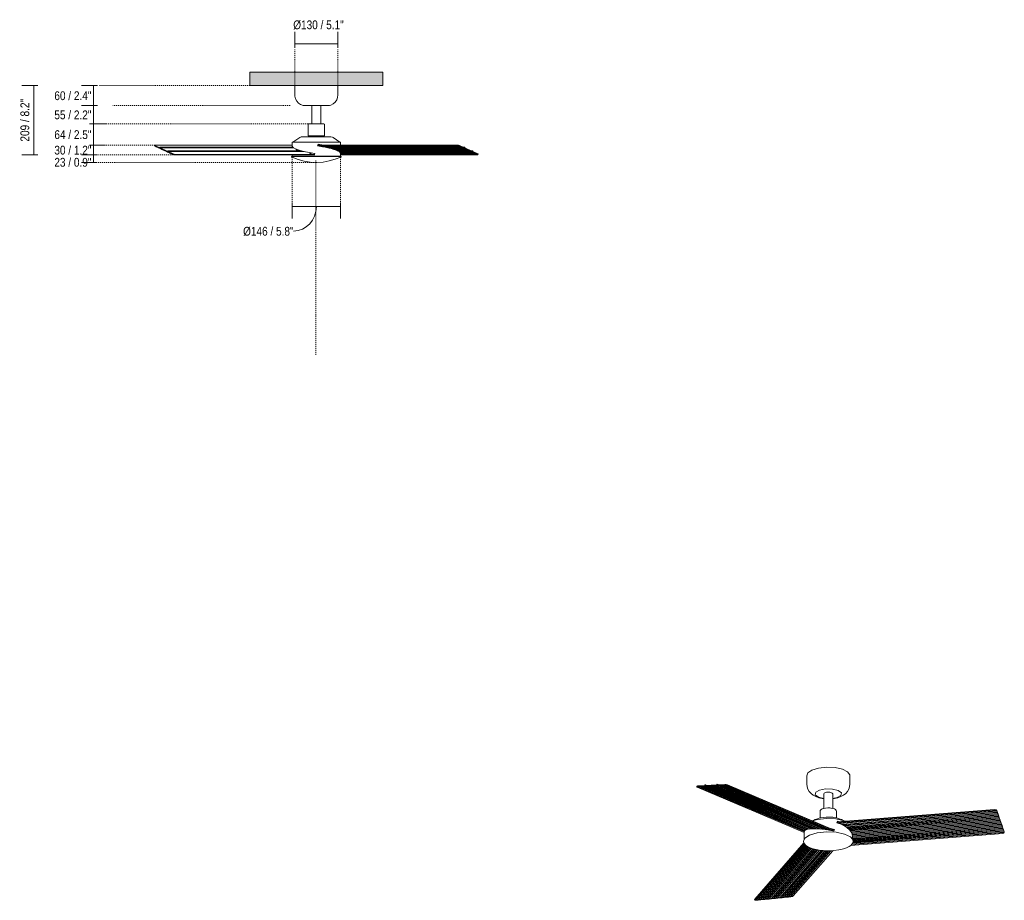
# Model space of a CAD drawing. Header units: millimetres. Extents: x 5701 to 10456, y -454 to 7125.
# Tile 1 of 2: x 5701 to 8668, y -454 to 2198. Entities that reach past the tile are written whole.
import ezdxf

# ---------------------------------------------------------------- set-up
doc = ezdxf.new("R2010")
doc.units = ezdxf.units.MM
doc.linetypes.add('Dash', pattern=[6, 3, -3])
for name, color, linetype, lineweight in [('0_87', 7, 'Continuous', 9), ('Aparatos eléctricos', 7, 'Continuous', 9), ('Cotas', 7, 'Continuous', 9), ('Cotas-12', 7, 'Continuous', 9), ('Techos', 7, 'Continuous', 9)]:
    doc.layers.add(name, color=color, linetype=linetype, lineweight=lineweight)
doc.layers.add('Lighthing Fixture Dim Grey Dash', color=7, linetype='Dash', lineweight=9, true_color=0xd2d2d2)
doc.styles.add('Arial Narrow', font='ARIALN.TTF', dxfattribs={"height": 26.4})
doc.dimstyles.new('FARO_-_2_2mm_Arial_Narrow_mm_Inch_Horiz', dxfattribs={"dimscale": 304.8, "dimtxt": 27.018578, "dimasz": 0, "dimexe": 0.11811, "dimexo": 0.0625, "dimgap": 0.019685, "dimtad": 3, "dimtih": 1, "dimtoh": 1, "dimdec": 0, "dimzin": 0, "dimdsep": 46, "dimtxsty": 'Arial Narrow', "dimblk1": 'NONE', "dimblk2": 'NONE', "dimsah": 1, "dimcen": 0.09, "dimadec": 0, "dimazin": 0, "dimtfac": 1, "dimtdec": 4, "dimtix": 1, "dimtmove": 0, "dimatfit": 3, "dimfxl": 0.03937, "dimfxlon": 1, "dimtvp": 1, "dimtolj": 1, "dimtzin": 0, "dimarcsym": 2})
doc.dimstyles.new('FARO_-_2_2mm_Arial_Narrow_mm_Inch_Horiz_1', dxfattribs={"dimscale": 304.8, "dimtxt": 27.018578, "dimasz": 0, "dimexe": 0.11811, "dimexo": 0.0625, "dimgap": 0.019685, "dimtad": 3, "dimtih": 1, "dimtoh": 1, "dimdec": 0, "dimzin": 0, "dimdsep": 46, "dimtxsty": 'Arial Narrow', "dimblk1": 'NONE', "dimblk2": 'NONE', "dimsah": 1, "dimcen": 0.09, "dimadec": 0, "dimazin": 0, "dimtfac": 1, "dimtdec": 4, "dimtix": 1, "dimtmove": 2, "dimatfit": 3, "dimfxl": 0.03937, "dimfxlon": 1, "dimtvp": 1, "dimtolj": 1, "dimtzin": 0, "dimarcsym": 2})
doc.dimstyles.new('FARO_-_2_2mm_Arial_Narrow_mm_Inch_Left', dxfattribs={"dimscale": 304.8, "dimtxt": 27.018578, "dimasz": 0, "dimexe": 0.11811, "dimexo": 0.0625, "dimgap": 0.019685, "dimtad": 1, "dimdec": 0, "dimzin": 0, "dimdsep": 46, "dimtxsty": 'Arial Narrow', "dimblk1": 'NONE', "dimblk2": 'NONE', "dimsah": 1, "dimcen": 0.09, "dimadec": 0, "dimazin": 0, "dimtfac": 1, "dimtdec": 4, "dimtix": 1, "dimtmove": 2, "dimatfit": 3, "dimfxl": 0.03937, "dimfxlon": 1, "dimtvp": 1, "dimtolj": 1, "dimtzin": 0, "dimarcsym": 2})
doc.dimstyles.new('FARO_-_2_2mm_Arial_Narrow_mm_Inch_Left_1', dxfattribs={"dimscale": 304.8, "dimtxt": 27.018578, "dimasz": 0, "dimexe": 0.11811, "dimexo": 0.0625, "dimgap": 0.019685, "dimtad": 1, "dimdec": 0, "dimzin": 0, "dimdsep": 46, "dimtxsty": 'Arial Narrow', "dimblk1": 'NONE', "dimblk2": 'NONE', "dimsah": 1, "dimcen": 0.09, "dimadec": 0, "dimazin": 0, "dimtfac": 1, "dimtdec": 4, "dimtix": 1, "dimtmove": 0, "dimatfit": 3, "dimfxl": 0.03937, "dimfxlon": 1, "dimtvp": 1, "dimtolj": 1, "dimtzin": 0, "dimarcsym": 2})
doc.dimstyles.new('FARO_-_2_2mm_Arial_Narrow_mm_Inch_Right', dxfattribs={"dimscale": 304.8, "dimtxt": 27.018578, "dimasz": 0, "dimexe": 0.11811, "dimexo": 0.0625, "dimgap": 0.019685, "dimtad": 1, "dimdec": 0, "dimzin": 0, "dimdsep": 46, "dimtxsty": 'Arial Narrow', "dimblk1": 'NONE', "dimblk2": 'NONE', "dimsah": 1, "dimcen": 0.09, "dimadec": 0, "dimazin": 0, "dimtfac": 1, "dimtdec": 4, "dimtix": 1, "dimtmove": 1, "dimatfit": 3, "dimfxl": 0.03937, "dimfxlon": 1, "dimtvp": 1, "dimtolj": 1, "dimtzin": 0, "dimarcsym": 2})

# ---------------------------------------------------------------- blocks, each defined once
blk = doc.blocks.new('34285 - 34285 CRUISER S Black fan with DC motor-574183-Alzado_PDF')
at = {"layer": '0_87'}
for p, q in [((6107.7, 1820.2), (6107.5, 1818.5)), ((6107.8, 1818.7), (6108, 1818.2)), ((6108.5, 1819.5), (6108.3, 1817.9)), ((6108.3, 1817.9), (6108.8, 1817.3)), ((6123.3, 1812.7), (6108.5, 1819.5)), ((6111.4, 1816.6), (6108.8, 1817.3)), ((6521.9, 1820.9), (6110.7, 1820.9)), ((6111.4, 1816.6), (6112.2, 1815.7)), ((6112.2, 1815.7), (6114.8, 1815)), ((6114.8, 1815), (6115.6, 1814.2)), ((6115.6, 1814.2), (6118.3, 1813.4)), ((6118.3, 1813.4), (6119.1, 1812.6)), ((6119.1, 1812.6), (6121.7, 1811.8)), ((6121.7, 1811.8), (6122.5, 1811)), ((6122.5, 1811), (6125.2, 1810.2)), ((6123.5, 1814.1), (6123.3, 1812.7)), ((6523.3, 1814.9), (6124, 1814.9)), ((6124.3, 1812.2), (6124.5, 1813.7)), ((6147.7, 1801.4), (6124.3, 1812.2)), ((6526.6, 1812.2), (6124.3, 1812.2)), ((6524.6, 1813.7), (6124.5, 1813.7)), ((6125.2, 1810.2), (6125.9, 1809.4)), ((6125.9, 1809.4), (6128.6, 1808.7)), ((7025.9, 1818.2), (6598.3, 1818.2)), ((6598.7, 1818.9), (7018.1, 1818.9)), ((6599.5, 1820.9), (7018.3, 1820.9)), ((7026.7, 1817.3), (6603.3, 1817.3)), ((6608.5, 1816.6), (6610.9, 1816.6)), ((6610.1, 1816.3), (6610.9, 1816.6)), ((6611.7, 1816.6), (7029.4, 1816.6)), ((7030.2, 1815.7), (6614.2, 1815.7)), ((6614.2, 1815.7), (6614.9, 1815.6)), ((7032.8, 1815), (6618, 1815)), ((7033.6, 1814.2), (6622.5, 1814.2)), ((6626.1, 1813.4), (7036.3, 1813.4)), ((6630, 1812.6), (7037, 1812.6)), ((6633.3, 1811.8), (7039.7, 1811.8)), ((7040.5, 1811), (6636.7, 1811)), ((6639.6, 1810.2), (7043.1, 1810.2)), ((6642.5, 1809.4), (7043.9, 1809.4)), ((7018.1, 1818.9), (7018.3, 1820.9)), ((7026.4, 1819.5), (7026.2, 1817.9)), ((7026.2, 1817.9), (7026.7, 1817.3)), ((7041.3, 1812.7), (7026.4, 1819.5)), ((7029.4, 1816.6), (7026.7, 1817.3)), ((7029.4, 1816.6), (7030.2, 1815.7)), ((7030.2, 1815.7), (7032.8, 1815)), ((7032.8, 1815), (7033.6, 1814.2)), ((7033.6, 1814.2), (7036.3, 1813.4)), ((7036.3, 1813.4), (7037, 1812.6)), ((7041.9, 1814.9), (7036.4, 1814.9)), ((7037, 1812.6), (7039.7, 1811.8)), ((7038.1, 1814.1), (7041.5, 1814.1)), ((7039.7, 1811.8), (7040.5, 1811)), ((7040.5, 1811), (7043.1, 1810.2)), ((7041.5, 1814.1), (7041.3, 1812.7)), ((7042.3, 1812.2), (7042.4, 1813.7)), ((7065.6, 1801.4), (7042.3, 1812.2)), ((7043.1, 1810.2), (7043.9, 1809.4)), ((7043.9, 1809.4), (7046.6, 1808.7)), ((6128.6, 1808.7), (6129.4, 1807.8)), ((6129.4, 1807.8), (6132, 1807.1)), ((6132, 1807.1), (6132.8, 1806.2)), ((6132.8, 1806.2), (6135.5, 1805.5)), ((6135.5, 1805.5), (6136.2, 1804.6)), ((6136.2, 1804.6), (6138.9, 1803.9)), ((6138.9, 1803.9), (6139.7, 1803.1)), ((6139.7, 1803.1), (6142.3, 1802.3)), ((6142.3, 1802.3), (6143.1, 1801.5)), ((6143.1, 1801.5), (6145.8, 1800.7)), ((6145.8, 1800.7), (6146.5, 1799.9)), ((6146.5, 1799.9), (6149.2, 1799.1)), ((6147.8, 1802.9), (6147.7, 1801.4)), ((6548.2, 1803.6), (6148.3, 1803.6)), ((6148.7, 1801), (6148.8, 1802.4)), ((6163.5, 1794.1), (6148.7, 1801)), ((6558.7, 1801), (6148.7, 1801)), ((6148.8, 1802.4), (6552.7, 1802.4)), ((6149.2, 1799.1), (6150, 1798.3)), ((6150, 1798.3), (6152.6, 1797.6)), ((6152.6, 1797.6), (6153.4, 1796.7)), ((6153.4, 1796.7), (6156.1, 1796)), ((6156.1, 1796), (6156.9, 1795.1)), ((6156.9, 1795.1), (6159.5, 1794.4)), ((6159.5, 1794.4), (6160.3, 1793.5)), ((6160.3, 1793.5), (6163, 1792.8)), ((6163, 1792.8), (6163.3, 1792.4)), ((6163.3, 1792.4), (6163.5, 1794.1)), ((6171.5, 1791.2), (6171.6, 1792.8)), ((6589.4, 1791.2), (6171.5, 1791.2)), ((6590, 1792.8), (6171.6, 1792.8)), ((6645.1, 1808.7), (7046.6, 1808.7)), ((6647.8, 1807.8), (7047.3, 1807.8)), ((6650, 1807.1), (7050, 1807.1)), ((6652.6, 1806.2), (7050.8, 1806.2)), ((6654.2, 1805.6), (6654.6, 1805.5)), ((6654.6, 1805.5), (7053.4, 1805.5)), ((6654.6, 1805.5), (6654.9, 1805.3)), ((6656.4, 1804.6), (7054.2, 1804.6)), ((6658.2, 1803.9), (7056.9, 1803.9)), ((6659.9, 1803.1), (7057.6, 1803.1)), ((6661.4, 1802.3), (7060.3, 1802.3)), ((6662.8, 1801.5), (7061.1, 1801.5)), ((6663.9, 1800.7), (7063.7, 1800.7)), ((6665.2, 1799.9), (7064.5, 1799.9)), ((6666, 1799.1), (7067.2, 1799.1)), ((6666.9, 1798.3), (7068, 1798.3)), ((6667.4, 1797.6), (7070.6, 1797.6)), ((6667.9, 1796.7), (7071.4, 1796.7)), ((6668.2, 1796), (7074, 1796)), ((6668.2, 1795.1), (7074.8, 1795.1)), ((6668.2, 1794.4), (7077.5, 1794.4)), ((6668.3, 1793.5), (7078.3, 1793.5)), ((6668.3, 1792.8), (7080.9, 1792.8)), ((7081.6, 1792), (6668.3, 1792)), ((6668.3, 1791.2), (7079, 1791.2)), ((7046.6, 1808.7), (7047.3, 1807.8)), ((7047.3, 1807.8), (7050, 1807.1)), ((7050, 1807.1), (7050.8, 1806.2)), ((7050.8, 1806.2), (7053.4, 1805.5)), ((7053.4, 1805.5), (7054.2, 1804.6)), ((7054.2, 1804.6), (7056.9, 1803.9)), ((7056.9, 1803.9), (7057.6, 1803.1)), ((7057.6, 1803.1), (7060.3, 1802.3)), ((7060.3, 1802.3), (7061.1, 1801.5)), ((7066.3, 1803.6), (7060.8, 1803.6)), ((7061.1, 1801.5), (7063.7, 1800.7)), ((7062.5, 1802.9), (7065.8, 1802.9)), ((7063.7, 1800.7), (7064.5, 1799.9)), ((7064.5, 1799.9), (7067.2, 1799.1)), ((7065.8, 1802.9), (7065.6, 1801.4)), ((7066.6, 1801), (7066.8, 1802.4)), ((7081.5, 1794.1), (7066.6, 1801)), ((7067.2, 1799.1), (7068, 1798.3)), ((7068, 1798.3), (7070.6, 1797.6)), ((7070.6, 1797.6), (7071.4, 1796.7)), ((7071.4, 1796.7), (7074, 1796)), ((7074, 1796), (7074.8, 1795.1)), ((7074.8, 1795.1), (7077.5, 1794.4)), ((7077.5, 1794.4), (7078.3, 1793.5)), ((7078.3, 1793.5), (7080.9, 1792.8)), ((7080.9, 1792.8), (7081.3, 1792.4)), ((7081.3, 1792.4), (7081.5, 1794.1)), ((7082, 1791.7), (7082.2, 1793.4))]:
    blk.add_line(p, q, dxfattribs=at)
at = {"layer": '0_87', "flags": 128}
for points in [[(6108, 1818.2), (6108.1, 1818), (6108.3, 1817.9)], [(6610.9, 1816.6), (6611.1, 1816.6), (6611.3, 1816.6)], [(6611.3, 1816.6), (6611.5, 1816.6), (6611.7, 1816.6)], [(6611.7, 1816.6), (6613.1, 1816.3), (6614.2, 1815.7)], [(7018.1, 1818.9), (7022.3, 1818.7), (7025.9, 1818.2)], [(7025.9, 1818.2), (7026.1, 1818), (7026.2, 1817.9)], [(6163.3, 1792.4), (6163.5, 1792.2), (6163.8, 1792)], [(6163.8, 1792), (6167.4, 1791.4), (6171.5, 1791.2)], [(7081.6, 1792), (7081.7, 1791.4), (7079, 1791.2)], [(7081.3, 1792.4), (7081.5, 1792.2), (7081.6, 1792)]]:
    blk.add_lwpolyline(points, dxfattribs=at)
at = {"layer": '0_87'}
for centre, major_axis, ratio, start_param, end_param in [((6113.7, 1819.5), (-5.96, 0.69), 0.194813, 5.247303, 6.818099), ((6124, 1813.9), (0, 1), 0.5, 4.485496, 7.627089), ((7021.2, 1819.5), (-5.96, 0.69), 0.194813, 3.676507, 5.247303), ((7041.9, 1813.9), (0, 1), 0.5, 4.485496, 7.627089), ((6148.3, 1802.6), (0, 1), 0.5, 4.485496, 7.627089), ((6168.7, 1794.1), (-5.96, 0.69), 0.194813, 0.534914, 2.10571), ((6536.9, 1806.8), (-2.58, 0.3), 0.194813, 5.247303, 8.388896), ((6536.9, 1806.8), (-2.58, 0.3), 0.194813, 4.780507, 5.247303), ((6536.9, 1806.8), (-2.58, 0.3), 0.194813, 2.10571, 2.880114), ((6577.2, 1796.1), (-2.58, 0.3), 0.194813, 5.247303, 8.388896), ((6577.2, 1796.1), (-2.58, 0.3), 0.194813, 2.10571, 5.247303), ((7066.3, 1802.6), (0, 1), 0.5, 4.485496, 7.627089), ((7076.3, 1794.1), (-5.96, 0.69), 0.194813, 3.141593, 3.676507)]:
    blk.add_ellipse(centre, major_axis=major_axis, ratio=ratio, start_param=start_param, end_param=end_param, dxfattribs=at)
at = {"layer": 'Aparatos eléctricos'}
for p, q in [((6530.1, 2000), (6530.1, 1972.2)), ((6660.1, 1972.2), (6660.1, 2000)), ((6555.1, 1940), (6595.1, 1940)), ((6581.8, 1940), (6581.8, 1884.6)), ((6595.1, 1940), (6635.1, 1940)), ((6608.3, 1884.6), (6608.3, 1940)), ((6570.1, 1882.6), (6570.1, 1848.7)), ((6572.5, 1884.6), (6595.1, 1884.6)), ((6595.1, 1884.6), (6617.7, 1884.6)), ((6620.1, 1848.7), (6620.1, 1882.6)), ((6544.9, 1843.5), (6524.3, 1829.8)), ((6551.3, 1845.5), (6595.1, 1845.5)), ((6570.1, 1848.7), (6595.1, 1848.7)), ((6577, 1848.7), (6577, 1845.5)), ((6595.1, 1848.7), (6620.1, 1848.7)), ((6595.1, 1845.5), (6638.2, 1845.5)), ((6613.2, 1845.5), (6613.2, 1848.7)), ((6638.4, 1845.5), (6638.9, 1845.5)), ((6665.8, 1829.8), (6645.3, 1843.5)), ((6521.8, 1829.8), (6521.8, 1817.9)), ((6521.8, 1829.8), (6595.1, 1829.8)), ((6595.1, 1829.8), (6668.3, 1829.8)), ((6614.3, 1820.9), (6600.3, 1823)), ((6600.5, 1823.4), (6617.1, 1820.9)), ((6668.3, 1820.9), (6668.3, 1829.8)), ((6520.5, 1786), (6522.9, 1786)), ((6521.8, 1791.2), (6521.8, 1788.4)), ((6523, 1786), (6595.1, 1786)), ((6525.8, 1786.9), (6524.5, 1786.9)), ((6530, 1786.9), (6526.3, 1786.9)), ((6535.1, 1786.9), (6530.7, 1786.9)), ((6542, 1786.9), (6536.5, 1786.9)), ((6571, 1786.9), (6562.8, 1786.9)), ((6576.9, 1786.9), (6573, 1786.9)), ((6576.9, 1786.9), (6576.9, 1786)), ((6588.7, 1789.9), (6579.6, 1791.3)), ((6582.6, 1791.3), (6588.9, 1790.4)), ((6595.1, 1786), (6669.7, 1786)), ((6613.2, 1786), (6613.2, 1786.9)), ((6634, 1786.9), (6626.6, 1786.9)), ((6657.8, 1786.9), (6652.9, 1786.9)), ((6662.3, 1786.9), (6659.1, 1786.9)), ((6665.5, 1786.9), (6663.2, 1786.9)), ((6666.8, 1786.9), (6666, 1786.9)), ((6668.3, 1788.4), (6668.3, 1795.3))]:
    blk.add_line(p, q, dxfattribs=at)
at = {"layer": 'Aparatos eléctricos', "flags": 128}
for points in [[(6555.1, 1940), (6547.7, 1942.9), (6541.2, 1947.4), (6536, 1953.3), (6532.3, 1960.3), (6530.4, 1967.9), (6530.1, 1972.2)], [(6660.1, 1972.2), (6659.1, 1964.3), (6656.4, 1956.9), (6651.9, 1950.4), (6646.1, 1945.1), (6639.1, 1941.3), (6635.1, 1940)], [(6570.1, 1882.6), (6571, 1884.3), (6572.2, 1884.6)], [(6595.1, 1884.6), (6588.6, 1884.6), (6582.6, 1884.6), (6577.7, 1884.6), (6574.2, 1884.6), (6572.4, 1884.6), (6572.2, 1884.6)], [(6572.2, 1884.6), (6573.1, 1884.6), (6575.8, 1884.6), (6580.2, 1884.6), (6581.8, 1884.6)], [(6618, 1884.6), (6617.1, 1884.6), (6614.3, 1884.6), (6610, 1884.6), (6604.5, 1884.6), (6598.2, 1884.6), (6595.1, 1884.6)], [(6608.3, 1884.6), (6612.5, 1884.6), (6616, 1884.6), (6617.8, 1884.6), (6618, 1884.6)], [(6618, 1884.6), (6619.7, 1883.8), (6620.1, 1882.6)], [(6544.9, 1843.5), (6549.3, 1845.3), (6551.3, 1845.5)], [(6638.9, 1845.5), (6643.5, 1844.5), (6645.3, 1843.5)], [(6521.9, 1818.2), (6521.9, 1817.3), (6524.8, 1813.4), (6532, 1809.3), (6542.9, 1805.2), (6557, 1801.3), (6573.3, 1798), (6590.9, 1795.3)], [(6598.3, 1818), (6599.4, 1820.7), (6600.5, 1823.4)], [(6668.3, 1794.8), (6668.2, 1796.1), (6665.1, 1800), (6657.7, 1804.1), (6646.6, 1808.2), (6632.4, 1812.1), (6616, 1815.4), (6598.3, 1818)], [(6521.1, 1784.7), (6520.5, 1785.6), (6520.5, 1786)], [(6595.1, 1768.5), (6576.5, 1769.6), (6558.1, 1772.6), (6540.1, 1777.4), (6522.7, 1784), (6521.1, 1784.7)], [(6523.3, 1786.9), (6522.1, 1787.6), (6521.8, 1788.4)], [(6524.1, 1786.9), (6523.8, 1786.9), (6523.3, 1786.9)], [(6523.3, 1786.9), (6524.3, 1786.9), (6527.1, 1786.9), (6531.7, 1786.9), (6538, 1786.9), (6545.7, 1786.9), (6554.8, 1786.9), (6564.9, 1786.9), (6575.9, 1786.9), (6587.3, 1786.9), (6595.1, 1786.9)], [(6561, 1786.9), (6551.7, 1786.9), (6543.7, 1786.9)], [(6590.9, 1795.3), (6589.8, 1792.6), (6588.7, 1789.9)], [(6595.1, 1786.9), (6606.7, 1786.9), (6618, 1786.9), (6628.7, 1786.9), (6638.5, 1786.9), (6647.2, 1786.9), (6654.4, 1786.9), (6660.2, 1786.9), (6664.2, 1786.9), (6666.4, 1786.9), (6666.8, 1786.9)], [(6669.1, 1784.7), (6651.7, 1777.9), (6633.8, 1772.9), (6615.4, 1769.8), (6596.8, 1768.5), (6595.1, 1768.5)], [(6624.3, 1786.9), (6614.3, 1786.9), (6613.2, 1786.9)], [(6651.9, 1786.9), (6644.4, 1786.9), (6636.2, 1786.9)], [(6668.3, 1788.4), (6667.6, 1787.2), (6666.8, 1786.9)], [(6669.7, 1786), (6669.4, 1785), (6669.1, 1784.7)]]:
    blk.add_lwpolyline(points, dxfattribs=at)
blk = doc.blocks.new('34285 - 34285 CRUISER S Black fan with DC motor-574183-00 Isometrico PDF')
at = {"layer": '0_87'}
for p, q in [((4865, -109.8), (4864.7, -111.6)), ((4866.2, -110.6), (5187.9, -246.8)), ((5187.9, -249.1), (4866.2, -113)), ((4866.9, -109.1), (4866.6, -110.8)), ((4866.6, -110.8), (4867.4, -111)), ((4889.1, -108), (4866.9, -109.1)), ((4871.3, -110.4), (4867.4, -111)), ((4867.4, -111), (5188.1, -246.8)), ((5189, -244.8), (4871.3, -110.4)), ((4871.3, -110.4), (4872.5, -110.8)), ((4872.5, -110.8), (4876.5, -110.1)), ((4872.5, -110.8), (5189.1, -244.8)), ((4876.5, -110.1), (4877.6, -110.5)), ((4876.5, -110.1), (5190.9, -243.2)), ((4877.6, -110.5), (4881.6, -109.8)), ((4877.6, -110.5), (5191, -243.1)), ((4881.6, -109.8), (4882.7, -110.2)), ((5193.5, -241.9), (4881.6, -109.8)), ((4882.7, -110.2), (4886.7, -109.6)), ((5193.6, -241.8), (4882.7, -110.2)), ((4886.7, -109.6), (4887.9, -110)), ((5196.7, -240.8), (4886.7, -109.6)), ((4887.9, -110), (4891.8, -109.3)), ((4887.9, -110), (5196.8, -240.8)), ((4889.3, -106.6), (4889.1, -108)), ((4895.4, -107.7), (4890.5, -105.6)), ((4925.4, -106.2), (4890.6, -107.9)), ((4890.6, -107.9), (4890.8, -106.5)), ((4893.8, -107.8), (4890.8, -106.5)), ((4891.8, -109.3), (4893, -109.7)), ((5200.4, -239.9), (4891.8, -109.3)), ((4893, -109.7), (4897, -109.1)), ((5200.4, -239.9), (4893, -109.7)), ((4897, -109.1), (4898.1, -109.4)), ((5204.5, -239.3), (4897, -109.1)), ((4898.1, -109.4), (4902.1, -108.8)), ((5204.7, -239.2), (4898.1, -109.4)), ((4902.1, -108.8), (4903.2, -109.2)), ((5209.2, -238.8), (4902.1, -108.8)), ((4903.2, -109.2), (4907.2, -108.5)), ((5209.4, -238.8), (4903.2, -109.2)), ((4907.2, -108.5), (4908.4, -108.9)), ((5213.9, -238.3), (4907.2, -108.5)), ((4908.4, -108.9), (4912.3, -108.3)), ((5214.5, -238.5), (4908.4, -108.9)), ((4912.3, -108.3), (4913.5, -108.7)), ((5219.8, -238.4), (4912.3, -108.3)), ((4913.5, -108.7), (4917.5, -108)), ((5220, -238.4), (4913.5, -108.7)), ((4917.5, -108), (4918.6, -108.4)), ((5225.7, -238.5), (4917.5, -108)), ((4918.6, -108.4), (4922.6, -107.8)), ((5225.9, -238.5), (4918.6, -108.4)), ((4922.6, -107.8), (4923.7, -108.1)), ((5232.1, -238.8), (4922.6, -107.8)), ((4923.7, -108.1), (4927.7, -107.5)), ((5232.4, -238.8), (4923.7, -108.1)), ((4925.7, -104.7), (4925.4, -106.2)), ((4931.7, -105.8), (4926.8, -103.8)), ((4926.9, -106.1), (4927.1, -104.6)), ((4949.1, -105), (4926.9, -106.1)), ((4927.1, -104.6), (4930.2, -105.9)), ((4927.7, -107.5), (4928.9, -107.9)), ((5239, -239.3), (4927.7, -107.5)), ((4928.9, -107.9), (4932.8, -107.2)), ((5239.3, -239.3), (4928.9, -107.9)), ((4932.8, -107.2), (4934, -107.6)), ((5246.5, -240), (4932.8, -107.2)), ((4934, -107.6), (4938, -107)), ((5246.7, -240), (4934, -107.6)), ((4938, -107), (4939.1, -107.4)), ((5254.7, -241), (4938, -107)), ((4939.1, -107.4), (4943.1, -106.7)), ((5255, -241.1), (4939.1, -107.4)), ((4943.1, -106.7), (4944.3, -107.1)), ((5263, -242.1), (4943.1, -106.7)), ((4944.3, -107.1), (4948.2, -106.5)), ((5264.1, -242.5), (4944.3, -107.1)), ((4948.2, -106.5), (4948.8, -106.6)), ((4948.8, -106.6), (4949.1, -105)), ((5273.8, -244.3), (4948.8, -106.7)), ((4949.4, -106.9), (5274.3, -244.4)), ((4957.2, -107.9), (4957.4, -106.4)), ((5278.5, -243.9), (4957.2, -107.9)), ((5279, -242.6), (4957.4, -106.4)), ((5287.4, -219.3), (5761.6, -182.1)), ((5288.2, -217.7), (5761.7, -180.4)), ((5768.5, -184.3), (5292.2, -221.7)), ((5768.8, -185.6), (5295.7, -222.8)), ((5301.4, -225.1), (5769.9, -188.3)), ((5770.2, -189.6), (5304, -226.3)), ((5771.3, -192.3), (5308.7, -228.7)), ((5771.6, -193.6), (5310.8, -229.9)), ((5314.7, -232.3), (5772.7, -196.3)), ((5316.5, -233.5), (5773, -197.6)), ((5319.6, -236), (5774.1, -200.3)), ((5774.4, -201.7), (5321.2, -237.3)), ((5323.8, -239.8), (5775.5, -204.3)), ((5325, -241.1), (5775.8, -205.7)), ((5761.6, -182.1), (5761.7, -180.4)), ((5768.7, -183.4), (5768.6, -184.8)), ((5768.6, -184.8), (5768.8, -185.6)), ((5774.8, -200.7), (5768.7, -183.4)), ((5769.9, -188.3), (5768.8, -185.6)), ((5769.9, -188.3), (5770.2, -189.6)), ((5770.2, -189.6), (5771.3, -192.3)), ((5771.3, -192.3), (5771.6, -193.6)), ((5771.6, -193.6), (5772.7, -196.3)), ((5772.7, -196.3), (5773, -197.6)), ((5773, -197.6), (5774.1, -200.3)), ((5774.1, -200.3), (5774.4, -201.7)), ((5775, -199.1), (5774.2, -199.1)), ((5774.4, -199.5), (5774.8, -199.5)), ((5774.4, -201.7), (5775.5, -204.3)), ((5774.8, -199.5), (5774.8, -200.7)), ((5775.2, -201.9), (5775.2, -200.6)), ((5784.7, -229.2), (5775.2, -201.9)), ((5775.5, -204.3), (5775.8, -205.7)), ((5775.8, -205.7), (5776.9, -208.3)), ((5327.2, -243.7), (5776.9, -208.3)), ((5328.1, -245), (5777.2, -209.7)), ((5330, -247.6), (5778.3, -212.3)), ((5330.6, -248.9), (5778.6, -213.7)), ((5331.9, -251.6), (5779.7, -216.3)), ((5332.5, -252.9), (5780, -217.7)), ((5333.3, -255.6), (5781.1, -220.4)), ((5333.7, -256.9), (5781.4, -221.7)), ((5334.2, -259.6), (5782.5, -224.4)), ((5334.2, -261), (5782.8, -225.7)), ((5334.3, -263.7), (5783.9, -228.4)), ((5334.3, -265.1), (5784.2, -229.7)), ((5334.3, -267.9), (5785.3, -232.4)), ((5334.3, -269.2), (5785.6, -233.7)), ((5334.9, -271.9), (5786.7, -236.4)), ((5776.9, -208.3), (5777.2, -209.7)), ((5777.2, -209.7), (5778.3, -212.3)), ((5778.3, -212.3), (5778.6, -213.7)), ((5778.6, -213.7), (5779.7, -216.3)), ((5779.7, -216.3), (5780, -217.7)), ((5780, -217.7), (5781.1, -220.4)), ((5781.1, -220.4), (5781.4, -221.7)), ((5781.4, -221.7), (5782.5, -224.4)), ((5782.5, -224.4), (5782.8, -225.7)), ((5782.8, -225.7), (5783.9, -228.4)), ((5783.9, -228.4), (5784.2, -229.7)), ((5784.9, -227.5), (5784.1, -227.6)), ((5784.2, -229.7), (5785.3, -232.4)), ((5784.3, -228), (5784.8, -227.9)), ((5784.8, -227.9), (5784.7, -229.2)), ((5785.1, -230.3), (5785.2, -229.1)), ((5791.2, -247.6), (5785.1, -230.3)), ((5785.3, -232.4), (5785.6, -233.7)), ((5785.6, -233.7), (5786.7, -236.4)), ((5786.7, -236.4), (5787, -237.8)), ((5213.5, -238.5), (5213.9, -238.3)), ((5213.9, -238.3), (5214.4, -238.5)), ((5262.4, -242.2), (5263, -242.1)), ((5263, -242.1), (5263.8, -242.4)), ((5327.9, -288.8), (5786.4, -252.8)), ((5791.2, -249.8), (5331.2, -286)), ((5332.4, -284.5), (5790.9, -248.4)), ((5334.3, -281.6), (5789.8, -245.8)), ((5334.9, -280.2), (5789.5, -244.4)), ((5335.4, -273.3), (5787, -237.8)), ((5335.6, -277.4), (5788.4, -241.8)), ((5335.7, -276), (5788.1, -240.4)), ((5787, -237.8), (5788.1, -240.4)), ((5788.1, -240.4), (5788.4, -241.8)), ((5788.4, -241.8), (5789.5, -244.4)), ((5789.5, -244.4), (5789.8, -245.8)), ((5789.8, -245.8), (5790.9, -248.4)), ((5790.9, -248.4), (5791.1, -249.1)), ((5791.1, -249.1), (5791.2, -247.6)), ((5791.2, -249), (5791.2, -247.6)), ((5791.2, -250), (5791.3, -248.4)), ((5187.5, -280.6), (5039.4, -450.3)), ((5188, -281.7), (5039.8, -451.7)), ((5042.7, -453.8), (5190.1, -284.9)), ((5190.6, -285.4), (5044.2, -453.2)), ((5193.3, -288), (5049.2, -453.2)), ((5193.9, -288.5), (5050.7, -452.6)), ((5197, -290.6), (5055.8, -452.5)), ((5197.6, -291), (5057.2, -451.9)), ((5200.8, -293), (5062.3, -451.8)), ((5201.5, -293.4), (5063.8, -451.2)), ((5205, -295), (5068.8, -451.2)), ((5205.7, -295.4), (5070.3, -450.6)), ((5209.5, -296.8), (5075.3, -450.5)), ((5210.2, -297), (5076.8, -449.9)), ((5214, -298.4), (5081.9, -449.9)), ((5214.8, -298.6), (5083.3, -449.3)), ((5218.8, -299.7), (5088.4, -449.2)), ((5219.6, -299.9), (5089.9, -448.6)), ((5223.7, -300.9), (5094.9, -448.6)), ((5224.5, -301.1), (5096.4, -448)), ((5228.8, -302), (5101.4, -447.9)), ((5229.6, -302.1), (5102.9, -447.3)), ((5234, -302.8), (5108, -447.3)), ((5234.8, -302.9), (5109.4, -446.7)), ((5239.3, -303.5), (5114.5, -446.6)), ((5240.2, -303.6), (5116, -446)), ((5121, -445.9), (5244.8, -304.1)), ((5245.7, -304.1), (5122.5, -445.3)), ((5250.4, -304.4), (5127.5, -445.3)), ((5251.3, -304.5), (5129, -444.7)), ((5134.1, -444.6), (5256.1, -304.7)), ((5135.5, -444), (5257.1, -304.7)), ((5140.6, -444), (5262.1, -304.7)), ((5263, -304.7), (5142.1, -443.4)), ((5147.1, -443.3), (5268.1, -304.6)), ((5148.6, -442.7), (5269.1, -304.6)), ((5274.4, -304.3), (5155.5, -440.5)), ((5129, -444.7), (5127.5, -445.3)), ((5134.1, -444.6), (5129, -444.7)), ((5135.5, -444), (5134.1, -444.6)), ((5140.6, -444), (5135.5, -444)), ((5142.1, -443.4), (5140.6, -444)), ((5142.1, -443.4), (5147.1, -443.3)), ((5148, -443), (5147.1, -443.3)), ((5039.4, -450.3), (5039.1, -451.1)), ((5039.1, -451.1), (5039.5, -452.5)), ((5039.8, -451.7), (5039.4, -450.3)), ((5044.2, -453.2), (5043.5, -453.5)), ((5049.2, -453.2), (5044.2, -453.2)), ((5050.7, -452.6), (5049.2, -453.2)), ((5055.8, -452.5), (5050.7, -452.6)), ((5057.2, -451.9), (5055.8, -452.5)), ((5062.3, -451.8), (5057.2, -451.9)), ((5063.8, -451.2), (5062.3, -451.8)), ((5068.8, -451.2), (5063.8, -451.2)), ((5070.3, -450.6), (5068.8, -451.2)), ((5075.3, -450.5), (5070.3, -450.6)), ((5076.8, -449.9), (5075.3, -450.5)), ((5081.9, -449.9), (5076.8, -449.9)), ((5083.3, -449.3), (5081.9, -449.9)), ((5088.4, -449.2), (5083.3, -449.3)), ((5089.9, -448.6), (5088.4, -449.2)), ((5094.9, -448.6), (5089.9, -448.6)), ((5096.4, -448), (5094.9, -448.6)), ((5101.4, -447.9), (5096.4, -448)), ((5102.9, -447.3), (5101.4, -447.9)), ((5108, -447.3), (5102.9, -447.3)), ((5109.4, -446.7), (5108, -447.3)), ((5114.5, -446.6), (5109.4, -446.7)), ((5116, -446), (5114.5, -446.6)), ((5121, -445.9), (5116, -446)), ((5122.5, -445.3), (5121, -445.9)), ((5127.5, -445.3), (5122.5, -445.3))]:
    blk.add_line(p, q, dxfattribs=at)
for points in [[(4866.2, -113, 0), (4864.7, -111.6, 0), (4866.2, -110.6, 0)], [(4865, -109.8, 0), (4865, -109.8, 0), (4866.9, -109.1, 0)], [(4866.2, -110.6, 0), (4866.4, -110.7, 0), (4866.6, -110.8, 0)], [(4890.8, -106.5, 0), (4890.2, -105.6, 0), (4889.3, -106.6, 0)], [(4927.1, -104.6, 0), (4926.6, -103.7, 0), (4925.7, -104.7, 0)], [(4948.8, -106.6, 0), (4949.1, -106.7, 0), (4949.4, -106.9, 0)], [(4957.4, -106.4, 0), (4953.3, -105.3, 0), (4949.1, -105, 0)], [(4949.4, -106.9, 0), (4953.5, -107, 0), (4957.2, -107.9, 0)], [(5761.6, -182.1, 0), (5765.8, -182.5, 0), (5768.5, -184.3, 0)], [(5761.7, -180.4, 0), (5766.2, -181.1, 0), (5768.7, -183.4, 0)], [(5768.5, -184.3, 0), (5768.6, -184.5, 0), (5768.6, -184.8, 0)], [(5775.2, -200.6, 0), (5775.1, -199.2, 0), (5774.8, -199.5, 0)], [(5785.2, -229.1, 0), (5785, -227.7, 0), (5784.8, -227.9, 0)], [(5791.2, -249.8, 0), (5789.9, -251.8, 0), (5786.4, -252.8, 0)], [(5791.1, -249.1, 0), (5791.1, -249.4, 0), (5791.2, -249.8, 0)], [(5148.6, -442.7, 0), (5148.3, -442.8, 0), (5148, -443, 0)], [(5155.5, -440.5, 0), (5152.8, -442, 0), (5148.6, -442.7, 0)], [(5042.7, -453.8, 0), (5039.9, -453.1, 0), (5039.8, -451.7, 0)], [(5043.5, -453.5, 0), (5043.1, -453.7, 0), (5042.7, -453.8, 0)]]:
    blk.add_polyline3d(points, dxfattribs=at)
at = {"layer": 'Aparatos eléctricos', "color": 9, "true_color": 0xc0c0c0}
for p, q in [((5196.1, -77.5), (5196.1, -103.3)), ((5326.1, -103.3), (5326.1, -77.5)), ((5247.9, -147.7), (5247, -147.6)), ((5247.9, -133), (5247.9, -177.2)), ((5274.4, -177.2), (5274.4, -133)), ((5236.1, -186.2), (5236.1, -206)), ((5286.1, -205.9), (5286.1, -186.2)), ((5221.4, -210.8), (5216.3, -213.3)), ((5290.7, -217.4), (5288.6, -216.8)), ((5289.1, -215.4), (5294.4, -217.1)), ((5305.9, -213.3), (5300.9, -210.8)), ((5187.9, -247.5), (5187.9, -270.4)), ((5268, -237.9), (5280.1, -240.3)), ((5279.9, -240.8), (5270.4, -238.9)), ((5334.3, -270.4), (5334.3, -262.4)), ((5229.5, -302.1), (5238.9, -303.5))]:
    blk.add_line(p, q, dxfattribs=at)
for points in [[(5196.2, -78.6, 0), (5199.4, -69.8, 0), (5211.9, -61.5, 0), (5231.8, -55.6, 0), (5256.3, -53, 0), (5281.5, -54.2, 0)], [(5281.5, -54.2, 0), (5303.5, -58.9, 0), (5319.1, -66.4, 0), (5325.9, -75.7, 0), (5326, -78.9, 0)], [(5196.1, -103.3, 0), (5197, -111.6, 0), (5199.6, -119.2, 0), (5203.6, -126, 0), (5208.9, -131.9, 0), (5215.3, -137, 0), (5223.3, -141.3, 0), (5232.7, -144.7, 0), (5242.8, -147, 0), (5247, -147.6, 0)], [(5273.6, -118.7, 0), (5253, -118.2, 0), (5234.5, -121.8, 0), (5223.1, -128.3, 0), (5221.9, -136.1, 0), (5231.3, -143.1, 0), (5247.9, -147.3, 0)], [(5326.1, -103.3, 0), (5325.2, -111.6, 0), (5322.6, -119.2, 0), (5318.6, -126, 0), (5313.4, -131.9, 0), (5306.9, -137, 0), (5298.9, -141.3, 0), (5289.5, -144.7, 0), (5279.5, -147, 0), (5274.3, -147.6, 0)], [(5265.3, -128.3, 0), (5255.1, -128.6, 0), (5248.5, -131.5, 0), (5248, -133, 0)], [(5274.2, -133.4, 0), (5272.9, -130.8, 0), (5265.3, -128.3, 0)], [(5274.4, -147.3, 0), (5287.7, -144.3, 0), (5299.1, -137.8, 0), (5300.3, -130, 0), (5290.9, -123, 0), (5273.6, -118.7, 0)], [(5236.1, -186.2, 0), (5237, -183.2, 0), (5239.2, -180.8, 0), (5242.6, -178.8, 0), (5247.1, -177.2, 0), (5252.8, -176.1, 0), (5259.3, -175.5, 0), (5266, -175.7, 0), (5268.5, -176, 0)], [(5286.1, -186.2, 0), (5285.2, -183.2, 0), (5283, -180.8, 0), (5279.6, -178.8, 0), (5275.1, -177.2, 0), (5269.4, -176.1, 0), (5268.5, -176, 0)], [(5284, -208.8, 0), (5255.7, -207.5, 0), (5228.1, -210.4, 0), (5212.5, -214.4, 0)], [(5221.4, -210.8, 0), (5228.3, -208, 0), (5236.3, -205.8, 0), (5245.3, -204.2, 0), (5254.9, -203.4, 0), (5264.8, -203.3, 0), (5274.5, -203.9, 0), (5276.2, -204.1, 0)], [(5300.9, -210.8, 0), (5293.9, -208, 0), (5285.9, -205.8, 0), (5276.9, -204.2, 0), (5276.2, -204.1, 0)], [(5313.1, -215.6, 0), (5308.9, -214.2, 0), (5284, -208.8, 0)], [(5287, -220.1, 0), (5288.1, -217.8, 0), (5289.1, -215.4, 0)], [(5334.3, -263.2, 0), (5332.5, -252.6, 0), (5326.3, -242.5, 0), (5316.3, -233.3, 0), (5302.9, -225.7, 0), (5287, -220.1, 0)], [(5284.5, -248.9, 0), (5255.6, -247.5, 0), (5227.5, -250.5, 0), (5204.6, -257.2, 0), (5190.3, -266.8, 0), (5186.8, -273.3, 0)], [(5277.9, -245.1, 0), (5260.1, -241.8, 0), (5242.3, -239.5, 0), (5225.7, -238.5, 0), (5211.2, -238.6, 0), (5199.6, -240, 0), (5191.8, -242.6, 0), (5188.1, -246.1, 0), (5187.9, -248.2, 0)], [(5280.1, -240.3, 0), (5279, -242.7, 0), (5277.9, -245.1, 0)], [(5334.1, -269.9, 0), (5327.7, -262.9, 0), (5309.8, -254.3, 0), (5284.5, -248.9, 0)], [(5187, -272.4, 0), (5186.5, -276.8, 0), (5187.6, -280.9, 0), (5189.9, -284.7, 0), (5193.5, -288.3, 0), (5198.2, -291.6, 0), (5204.1, -294.7, 0), (5211.4, -297.5, 0), (5219.9, -300, 0), (5229.5, -302.1, 0)], [(5335.2, -272.4, 0), (5335.7, -276.8, 0), (5334.6, -280.9, 0), (5332.3, -284.7, 0), (5328.7, -288.3, 0), (5324, -291.6, 0), (5318.1, -294.7, 0), (5310.8, -297.5, 0), (5302.3, -300, 0), (5292.7, -302.1, 0)], [(5335.5, -273.6, 0), (5335.5, -273.5, 0), (5334.9, -271.5, 0)], [(5292.7, -302.1, 0), (5278, -304.1, 0), (5261.5, -304.9, 0), (5245.3, -304.2, 0), (5238.9, -303.5, 0)]]:
    blk.add_polyline3d(points, dxfattribs=at)
blk = doc.blocks.new('DIMBLOCK1-Alzado_PDF')
at = {"layer": 'Cotas-12', "color": 251, "true_color": 0x5b5b5b}
for p, q in [((6530.1, 2126.1), (6530.1, 2162.1)), ((6660.1, 2126.1), (6660.1, 2162.1)), ((6530.1, 2126.1), (6660.1, 2126.1)), ((6530.1, 2126.1), (6530.1, 2114.1)), ((6660.1, 2126.1), (6660.1, 2114.1))]:
    blk.add_line(p, q, dxfattribs=at)
at = {"layer": 'Cotas-12', "color": 0, "insert": (6525.4, 2196.2), "char_height": 26.4, "width": 182.697, "attachment_point": 1, "line_spacing_factor": 0.974696, "style": 'Arial Narrow'}
blk.add_mtext('Ø130 / 5.1"', dxfattribs=at)
blk = doc.blocks.new('_None')
blk = doc.blocks.new('DIMBLOCK2-Alzado_PDF')
at = {"layer": 'Cotas-12', "color": 251, "true_color": 0x5b5b5b}
for p, q in [((5923.7, 2000), (5887.7, 2000)), ((5923.7, 2000), (5923.7, 1940)), ((5923.7, 2000), (5935.7, 2000)), ((5923.7, 1940), (5887.7, 1940)), ((5923.7, 1940), (5935.7, 1940))]:
    blk.add_line(p, q, dxfattribs=at)
at = {"layer": 'Cotas-12', "color": 0, "insert": (5805.8, 1982.7), "char_height": 26.4, "width": 134.321, "attachment_point": 1, "line_spacing_factor": 0.974696, "style": 'Arial Narrow'}
blk.add_mtext('60 / 2.4"', dxfattribs=at)
blk = doc.blocks.new('DIMBLOCK3-Alzado_PDF')
at = {"layer": 'Cotas-12', "color": 251, "true_color": 0x5b5b5b}
for p, q in [((5923.7, 1940), (5887.7, 1940)), ((5923.7, 1940), (5923.7, 1884.6)), ((5923.7, 1940), (5935.7, 1940)), ((5923.7, 1884.6), (5911.7, 1884.6)), ((5923.7, 1884.6), (5959.7, 1884.6))]:
    blk.add_line(p, q, dxfattribs=at)
at = {"layer": 'Cotas-12', "color": 0, "insert": (5805.8, 1925), "char_height": 26.4, "width": 134.321, "attachment_point": 1, "line_spacing_factor": 0.974696, "style": 'Arial Narrow'}
blk.add_mtext('55 / 2.2"', dxfattribs=at)
blk = doc.blocks.new('DIMBLOCK4-Alzado_PDF')
at = {"layer": 'Cotas-12', "color": 251, "true_color": 0x5b5b5b}
for p, q in [((5923.7, 1884.6), (5911.7, 1884.6)), ((5923.7, 1884.6), (5923.7, 1820.9)), ((5923.7, 1884.6), (5959.7, 1884.6)), ((5923.7, 1820.9), (5911.7, 1820.9)), ((5923.7, 1820.9), (5959.7, 1820.9))]:
    blk.add_line(p, q, dxfattribs=at)
at = {"layer": 'Cotas-12', "color": 0, "insert": (5805.8, 1865.4), "char_height": 26.4, "width": 134.321, "attachment_point": 1, "line_spacing_factor": 0.974696, "style": 'Arial Narrow'}
blk.add_mtext('64 / 2.5"', dxfattribs=at)
blk = doc.blocks.new('DIMBLOCK5-Alzado_PDF')
at = {"layer": 'Cotas-12', "color": 251, "true_color": 0x5b5b5b}
for p, q in [((5923.7, 1820.9), (5911.7, 1820.9)), ((5923.7, 1820.9), (5923.7, 1791.2)), ((5923.7, 1820.9), (5959.7, 1820.9)), ((5923.7, 1791.2), (5887.7, 1791.2)), ((5923.7, 1791.2), (5935.7, 1791.2))]:
    blk.add_line(p, q, dxfattribs=at)
at = {"layer": 'Cotas-12', "color": 0, "insert": (5805.8, 1818.7), "char_height": 26.4, "width": 134.321, "attachment_point": 1, "line_spacing_factor": 0.974696, "style": 'Arial Narrow'}
blk.add_mtext('30 / 1.2"', dxfattribs=at)
blk = doc.blocks.new('DIMBLOCK6-Alzado_PDF')
at = {"layer": 'Cotas-12', "color": 251, "true_color": 0x5b5b5b}
for p, q in [((5743.7, 2000), (5707.7, 2000)), ((5743.7, 2000), (5743.7, 1791.2)), ((5743.7, 2000), (5755.7, 2000)), ((5743.7, 1791.2), (5707.7, 1791.2)), ((5743.7, 1791.2), (5755.7, 1791.2))]:
    blk.add_line(p, q, dxfattribs=at)
at = {"layer": 'Cotas-12', "color": 0, "insert": (5703.6, 1831.3), "char_height": 26.4, "width": 154.392, "attachment_point": 1, "rotation": 90, "line_spacing_factor": 0.974696, "style": 'Arial Narrow'}
blk.add_mtext('209 / 8.2"', dxfattribs=at)
blk = doc.blocks.new('DIMBLOCK7-Alzado_PDF')
at = {"layer": 'Cotas-12', "color": 251, "true_color": 0x5b5b5b}
for p, q in [((6521.8, 1635.8), (6521.8, 1647.8)), ((6521.8, 1635.8), (6668.3, 1635.8)), ((6521.8, 1635.8), (6521.8, 1599.8)), ((6668.3, 1635.8), (6668.3, 1647.8)), ((6668.3, 1635.8), (6668.3, 1599.8))]:
    blk.add_line(p, q, dxfattribs=at)
blk.add_ellipse((6526.6, 1635.8), major_axis=(0, 74), ratio=0.924769, start_param=3.141593, end_param=4.712389, dxfattribs=at)
at = {"layer": 'Cotas-12', "color": 0, "insert": (6374.4, 1574.4), "char_height": 26.4, "width": 182.697, "attachment_point": 1, "line_spacing_factor": 0.974696, "style": 'Arial Narrow'}
blk.add_mtext('Ø146 / 5.8"', dxfattribs=at)
blk = doc.blocks.new('DIMBLOCK8-Alzado_PDF')
at = {"layer": 'Cotas-12', "color": 251, "true_color": 0x5b5b5b}
for p, q in [((5923.7, 1791.2), (5887.7, 1791.2)), ((5923.7, 1791.2), (5923.7, 1768.4)), ((5923.7, 1791.2), (5935.7, 1791.2)), ((5923.7, 1768.4), (5887.7, 1768.4)), ((5923.7, 1768.4), (5931.1, 1768.4))]:
    blk.add_line(p, q, dxfattribs=at)
at = {"layer": 'Cotas-12', "color": 0, "insert": (5805.8, 1782.1), "char_height": 26.4, "width": 134.321, "attachment_point": 1, "line_spacing_factor": 0.974696, "style": 'Arial Narrow'}
blk.add_mtext('23 / 0.9"', dxfattribs=at)

msp = doc.modelspace()

# ---------------------------------------------------------------- hatches: boundary and pattern name
at = {"layer": 'Techos', "true_color": 0xe8e8e8}
msp.add_hatch(color=254, dxfattribs=at).paths.add_polyline_path([(6611.2, 2000), (6795, 2000), (6795, 2040.5), (6395, 2040.5), (6395, 2000), (6584, 2000)])

# ---------------------------------------------------------------- linework, layer by layer
at = {"layer": 'Lighthing Fixture Dim Grey Dash'}
for p, q in [((6530.1, 2000), (6530.1, 2109)), ((6660.1, 2000), (6660.1, 2109)), ((6395, 2000), (5939.2, 2000)), ((6516.6, 1940), (5981.6, 1940)), ((6570.2, 1884.6), (5920.9, 1884.6)), ((6108.6, 1820.9), (5918.6, 1820.9)), ((6534.2, 1791.2), (5939.2, 1791.2)), ((6521.8, 1790.6), (6521.8, 1645.6)), ((6668.3, 1790.6), (6668.3, 1645.6)), ((6593.5, 1768.4), (5923.5, 1768.4)), ((6593.5, 1774), (6593.5, 1188.9))]:
    msp.add_line(p, q, dxfattribs=at)
at = {"layer": 'Techos'}
for p, q in [((6395, 2040.5), (6795, 2040.5)), ((6395, 2000), (6395, 2040.5)), ((6795, 2040.5), (6795, 2000)), ((6795, 2000), (6395, 2000))]:
    msp.add_line(p, q, dxfattribs=at)

# ---------------------------------------------------------------- block references
at = {"layer": 'Aparatos eléctricos'}
msp.add_blockref('34285 - 34285 CRUISER S Black fan with DC motor-574183-Alzado_PDF', (0, 0), dxfattribs=at)
at = {"layer": 'Aparatos eléctricos', "color": 9, "true_color": 0xc0c0c0}
msp.add_blockref('34285 - 34285 CRUISER S Black fan with DC motor-574183-00 Isometrico PDF', (2876.3, 0), dxfattribs=at)

# ---------------------------------------------------------------- dimensions: what is measured, and where the dimension line sits
at = {"layer": 'Cotas', "color": 251, "true_color": 0x5b5b5b}
for base, p1, p2, dimstyle, override, picture, middle in [((6660.1, 2126.1), (6530.1, 2114.1), (6660.1, 2114.1), 'FARO_-_2_2mm_Arial_Narrow_mm_Inch_Left', {"dimpost": '<>', "dimfxl": 130.02445}, 'DIMBLOCK1-Alzado_PDF', (6616.8, 2178.6)), ((6668.3289, 1635.7513), (6521.844, 1647.7513), (6668.3289, 1647.7513), 'FARO_-_2_2mm_Arial_Narrow_mm_Inch_Right', {"dimpost": '<>', "dimfxl": 146.484912}, 'DIMBLOCK7-Alzado_PDF', (6465.7089, 1556.7782))]:
    dim = msp.add_linear_dim(base=base, p1=p1, p2=p2, text='Ø<>', dimstyle=dimstyle, override=override, dxfattribs=at)
    dim.commit()
    dim.dimension.update_dxf_attribs({"geometry": picture, "text_midpoint": middle, "dimtype": 160})
for base, p1, p2, dimstyle, override, picture, middle in [((5743.7, 1791.2), (5755.7, 2000), (5755.7, 1791.2), 'FARO_-_2_2mm_Arial_Narrow_mm_Inch_Left_1', {"dimpost": '<>', "dimfxl": 208.832231}, 'DIMBLOCK6-Alzado_PDF', (5720.6, 1895.6)), ((5923.7, 1940), (5935.7, 2000), (5935.7, 1940), 'FARO_-_2_2mm_Arial_Narrow_mm_Inch_Horiz', {"dimpost": '<>', "dimfxl": 60.009347}, 'DIMBLOCK2-Alzado_PDF', (5850.7, 1970)), ((5923.7, 1884.6), (5935.7, 1940), (5911.7, 1884.6), 'FARO_-_2_2mm_Arial_Narrow_mm_Inch_Horiz', {"dimpost": '<>', "dimfxl": 60.329369}, 'DIMBLOCK3-Alzado_PDF', (5850.8, 1912.3)), ((5923.7, 1820.9), (5911.7, 1884.6), (5911.7, 1820.9), 'FARO_-_2_2mm_Arial_Narrow_mm_Inch_Horiz', {"dimpost": '<>', "dimfxl": 63.781633}, 'DIMBLOCK4-Alzado_PDF', (5850.7, 1852.7)), ((5923.7, 1791.2), (5911.7, 1820.9), (5935.7, 1791.2), 'FARO_-_2_2mm_Arial_Narrow_mm_Inch_Horiz', {"dimpost": '<>', "dimfxl": 38.178068}, 'DIMBLOCK5-Alzado_PDF', (5850.8, 1806))]:
    dim = msp.add_linear_dim(base=base, p1=p1, p2=p2, angle=90, dimstyle=dimstyle, override=override, dxfattribs=at)
    dim.commit()
    dim.dimension.update_dxf_attribs({"geometry": picture, "text_midpoint": middle})
dim = msp.add_linear_dim(base=(5923.7, 1768.4), p1=(5935.7, 1791.2), p2=(5931.1, 1768.4), angle=90, dimstyle='FARO_-_2_2mm_Arial_Narrow_mm_Inch_Horiz_1', override={"dimtih": 1, "dimtoh": 1, "dimpost": '<>', "dimfxl": 23.231994}, dxfattribs=at)
dim.commit()
dim.dimension.update_dxf_attribs({"geometry": 'DIMBLOCK8-Alzado_PDF', "text_midpoint": (5872.9, 1764.5), "dimtype": 160})

doc.saveas('drawing.dxf')
